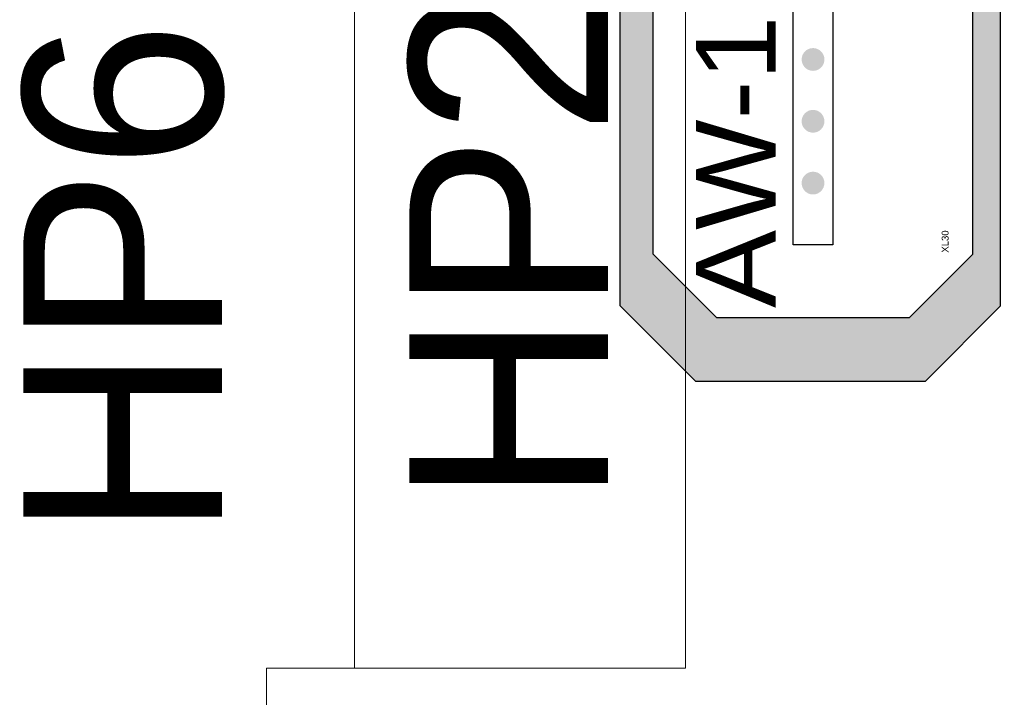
# Model space of a CAD drawing. Header units: centimetres. Extents: x -16053 to 7031, y -7778 to 254.
# Tile 3 of 256: x -13580 to -13506, y -5900 to -5849. Entities that reach past the tile are written whole.
import ezdxf
from ezdxf.enums import TextEntityAlignment as Align

# ---------------------------------------------------------------- set-up
doc = ezdxf.new("R2010")
doc.units = ezdxf.units.CM
doc.header["$MEASUREMENT"] = 0
for name, color, linetype, lineweight in [('AX - ADRESACJA', 4, 'CONTINUOUS', 5), ('IS_szafki hydrantowe', 30, 'CONTINUOUS', 0), ('konstrukcja', 250, 'CONTINUOUS', 15), ('T - opisy', 250, 'CONTINUOUS', 13)]:
    doc.layers.add(name, color=color, linetype=linetype, lineweight=lineweight)
doc.layers.add('AX - OPRAWY  EWAKUACYJNE', color=1, linetype='CONTINUOUS')
doc.layers.add('OPISY ELEKTRYCZNE', color=120, linetype='CONTINUOUS')
doc.styles.add('ARIAL 1.0', font='txt')
doc.styles.add('RNN', font='txt', dxfattribs={"width": 1.1})
doc.styles.add('ROMANS', font='simplex.shx', dxfattribs={"width": 0.8})
doc.styles.add('trafik_verdana', font='txt')

# ---------------------------------------------------------------- blocks, each defined once
blk = doc.blocks.new('AX - XL30')
at = {"layer": 'AX - OPRAWY  EWAKUACYJNE', "color": 251, "style": 'ARIAL 1.0'}
blk.add_text('XL30', height=0.686, dxfattribs=at).set_placement((-1.024, -0.459))
blk = doc.blocks.new('XL30')
at = {"layer": 'AX - OPRAWY  EWAKUACYJNE'}
h = blk.add_hatch(color=256, dxfattribs=at)
h.paths.add_polyline_path([(-31.001, -18.871), (-0.285, -18.871), (30.432, -18.871), (37.994, -11.309), (37.994, 11.845), (30.432, 19.408), (-0.285, 19.408), (-31.001, 19.408), (-38.564, 11.845), (-38.564, -11.309)])
h.paths.add_polyline_path([(-32.154, -9.725), (-25.802, -16.077), (0, -16.077), (25.802, -16.077), (32.154, -9.725), (32.154, 9.725), (25.802, 16.077), (0, 16.077), (-25.802, 16.077), (-32.154, 9.725)], flags=16)
h = blk.add_hatch(color=256, dxfattribs=at)
edge = h.paths.add_edge_path()
edge.add_arc((-18.65, 0), 1.146, 0, 360)
h = blk.add_hatch(color=256, dxfattribs=at)
edge = h.paths.add_edge_path()
edge.add_arc((-12.433, 0), 1.146, 0, 360)
h = blk.add_hatch(color=256, dxfattribs=at)
edge = h.paths.add_edge_path()
edge.add_arc((-6.217, 0), 1.146, 0, 360)
for p, q in [((-38.564, 11.845), (-31.001, 19.408)), ((-31.001, 19.408), (-0.285, 19.408)), ((-32.154, 9.725), (-25.802, 16.077)), ((-25.802, 16.077), (0, 16.077)), ((-38.564, 11.845), (-38.564, -11.309)), ((-32.154, 9.725), (-32.154, -9.725)), ((-24.866, 1.985), (24.866, 1.985)), ((-24.866, -1.985), (-24.866, 1.985)), ((24.866, -1.985), (-24.866, -1.985)), ((-32.154, -9.725), (-25.802, -16.077)), ((-38.564, -11.309), (-31.001, -18.871)), ((-25.802, -16.077), (0, -16.077)), ((-31.001, -18.871), (-0.285, -18.871))]:
    blk.add_line(p, q, dxfattribs=at)
blk.add_blockref('AX - XL30', (-24.622, -13.178), dxfattribs=at)
at = {"layer": 'AX - ADRESACJA', "style": 'ROMANS', "width": 0.8, "flags": 4}
blk.add_attdef('AX_ADRES', text='', height=20, dxfattribs=at).set_placement((-2.401, -42.734), align=Align.MIDDLE)
at = {"layer": 'AX - OPRAWY  EWAKUACYJNE', "style": 'ROMANS', "width": 0.8, "flags": 13}
blk.add_attdef('TYP', (-25.554, -14.152), '', height=0.2, dxfattribs=at)

msp = doc.modelspace()

# ---------------------------------------------------------------- linework, layer by layer
at = {"layer": 'IS_szafki hydrantowe'}
msp.add_lwpolyline([(-13554.717, -5897.779), (-13529.717, -5897.779), (-13529.717, -5827.779), (-13554.717, -5827.779)], close=True, dxfattribs=at)
at = {"layer": 'konstrukcja', "linetype": 'Continuous'}
for points in [[(-13495.09, -5824.943), (-13529.717, -5824.943), (-13529.717, -5897.779)], [(-13529.717, -5897.779), (-13561.359, -5897.779), (-13561.359, -5923.451), (-13529.717, -5923.451), (-13529.717, -6205.839)]]:
    msp.add_lwpolyline(points, dxfattribs=at)

# ---------------------------------------------------------------- block references
at = {"layer": 'AX - OPRAWY  EWAKUACYJNE', "color": 2, "xscale": 0.75, "yscale": 0.75, "zscale": 0.75, "rotation": 90}
msp.add_blockref('XL30', (-13520.095, -5847.194), dxfattribs=at)

# ---------------------------------------------------------------- texts
at = {"layer": 'OPISY ELEKTRYCZNE', "linetype": 'Continuous', "style": 'RNN', "width": 1.1}
msp.add_text('AW-1H/AT', height=6, rotation=90, dxfattribs=at).set_placement((-13522.917, -5870.604))
at = {"layer": 'T - opisy', "linetype": 'Continuous', "ltscale": 30, "char_height": 15, "width": 382.98119, "attachment_point": 1, "rotation": 90, "style": 'trafik_verdana'}
for s, insert in [('HP25', (-13550.566, -5885.443)), ('HP6', (-13579.714, -5887.998))]:
    msp.add_mtext(s, dxfattribs=dict(at, insert=insert))

doc.saveas('drawing.dxf')
